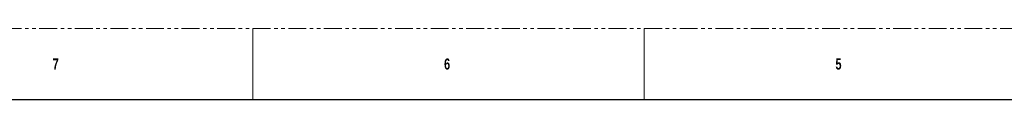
# Model space of a CAD drawing. Header units: millimetres. Extents: x 0 to 1118, y 0 to 864.
# Tile 31 of 65: x 196 to 548, y 838 to 864. Entities that reach past the tile are written whole.
import ezdxf

# ---------------------------------------------------------------- set-up
doc = ezdxf.new("R2010")
doc.units = ezdxf.units.MM
doc.linetypes.add('PHANTOM', pattern=[12.7, 6.35, -1.27, 1.27, -1.27, 1.27, -1.27])
doc.styles.add('SLDTEXTSTYLE1', font='GOTHICB.TTF', dxfattribs={"width": 0.7304})

msp = doc.modelspace()

# ---------------------------------------------------------------- linework, layer by layer
at = {"color": 7, "linetype": 'PHANTOM', "lineweight": 0}
msp.add_line((0, 863.6), (1117.6, 863.6), dxfattribs=at)
at = {"color": 7, "linetype": 'Continuous', "lineweight": 0}
for p, q in [((279.4, 863.6), (279.4, 838.2)), ((419.1, 863.6), (419.1, 838.2))]:
    msp.add_line(p, q, dxfattribs=at)
at = {"color": 7, "linetype": 'Continuous', "lineweight": 30}
msp.add_line((12.7, 838.2), (1104.9, 838.2), dxfattribs=at)

# ---------------------------------------------------------------- texts
at = {"color": 7, "linetype": 'Continuous', "lineweight": 0, "char_height": 3.9688, "attachment_point": 1, "style": 'SLDTEXTSTYLE1'}
for s, insert in [('7', (207.9625, 852.8827)), ('6', (347.6625, 852.8827)), ('5', (487.3625, 852.8827))]:
    msp.add_mtext(s, dxfattribs=dict(at, insert=insert))

doc.saveas('drawing.dxf')
